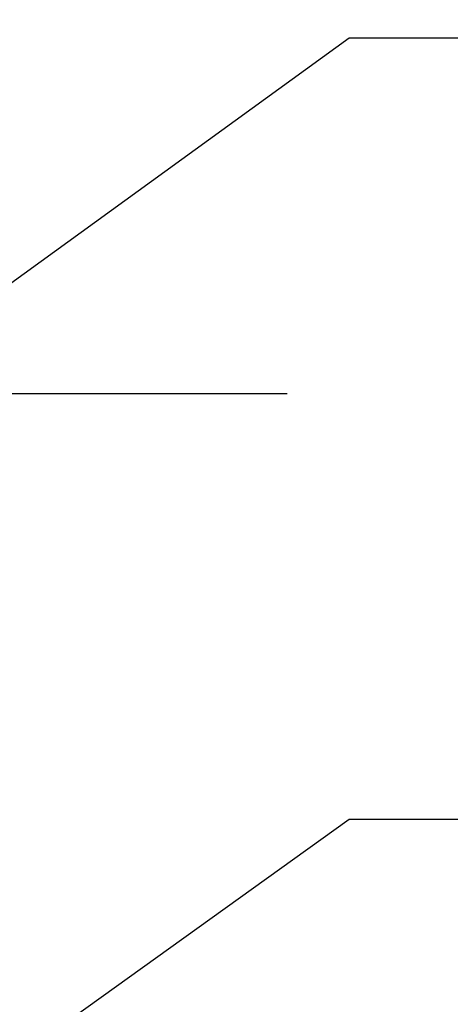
# Model space of a CAD drawing. Header units: metres. Extents: x 63115 to 703450, y -261936 to -53969.
# Tile 242 of 256: x 167448 to 168039, y -129298 to -127948. Entities that reach past the tile are written whole.
import ezdxf

# ---------------------------------------------------------------- set-up
doc = ezdxf.new("R2010")
doc.units = ezdxf.units.M
doc.linetypes.add('DASHDOT2', pattern=[12.7, 6.35, -3.175, 0, -3.175])
doc.layers.get('0').update_dxf_attribs({"true_color": 0x83b7c5})
doc.layers.add('_01-STRAMIENEN', color=253, linetype='DASHDOT2')
doc.layers.add('_03-PROJECTION', color=1, linetype='Continuous')
doc.layers.add('_01Hulplijnen', color=6, linetype='Continuous', plot=False)
doc.styles.add('NIOstandard', font='arial.ttf')
doc.dimstyles.new('NIO-5-KLEIN', dxfattribs={"dimtxt": 10, "dimasz": 1, "dimexe": 2, "dimexo": 5, "dimgap": 1, "dimtad": 1, "dimdec": 0, "dimzin": 0, "dimdsep": 46, "dimtxsty": 'NIOstandard', "dimblk1": 'MAATSTR', "dimblk2": 'MAATSTR', "dimsah": 1, "dimcen": 0, "dimdle": 1.5, "dimse1": 1, "dimse2": 1, "dimclrd": 7, "dimclre": 256, "dimclrt": 256, "dimazin": 0, "dimtfac": 1, "dimtdec": 0, "dimtofl": 0, "dimtmove": 1, "dimatfit": 2, "dimldrblk": 'MAATSTR', "dimfxl": 1, "dimtvp": 1, "dimtolj": 1, "dimtzin": 0, "dimarcsym": 0})

# ---------------------------------------------------------------- blocks, each defined once
blk = doc.blocks.new('*U396')
at = {"layer": '_01-STRAMIENEN'}
blk.add_lwpolyline([(-7899.8, 1950), (6883.2, 1950)], dxfattribs=at)
at = {"layer": '_01Hulplijnen'}
blk.add_lwpolyline([(-7899.8, 1950), (6883.2, 1950)], dxfattribs=at)
blk = doc.blocks.new('MAATSTR')
at = {"linetype": 'Continuous'}
for p, q in [((0, 5), (0, -5)), ((-4.167, 0), (4.167, 0))]:
    blk.add_line(p, q, dxfattribs=at)
at = {"linetype": 'Continuous', "const_width": 1.5}
blk.add_lwpolyline([(-0.75, 0, 1), (0.75, 0, 1)], format="xyb", close=True, dxfattribs=at)

msp = doc.modelspace()

# ---------------------------------------------------------------- linework, layer by layer
at = {"layer": '_03-PROJECTION'}
msp.add_ellipse((160931.8, -130410.6), major_axis=(-6500, 0), ratio=0.638462, start_param=5.35272, end_param=10.194284, dxfattribs=at)

# ---------------------------------------------------------------- block references
msp.add_blockref('*U396', (160931.8, -130410.6), dxfattribs=at)

# ---------------------------------------------------------------- leaders
for points in [[(166312.3, -129123.7), (167900, -127973.2), (168112.5, -127973.2)], [(166680.3, -129918.9), (167900, -129044.3), (168112.5, -129044.3)]]:
    msp.add_leader(points, dimstyle='NIO-5-KLEIN', override={"dimasz": 100, "dimldrblk": 'Dot'}, dxfattribs=at)

doc.saveas('drawing.dxf')
